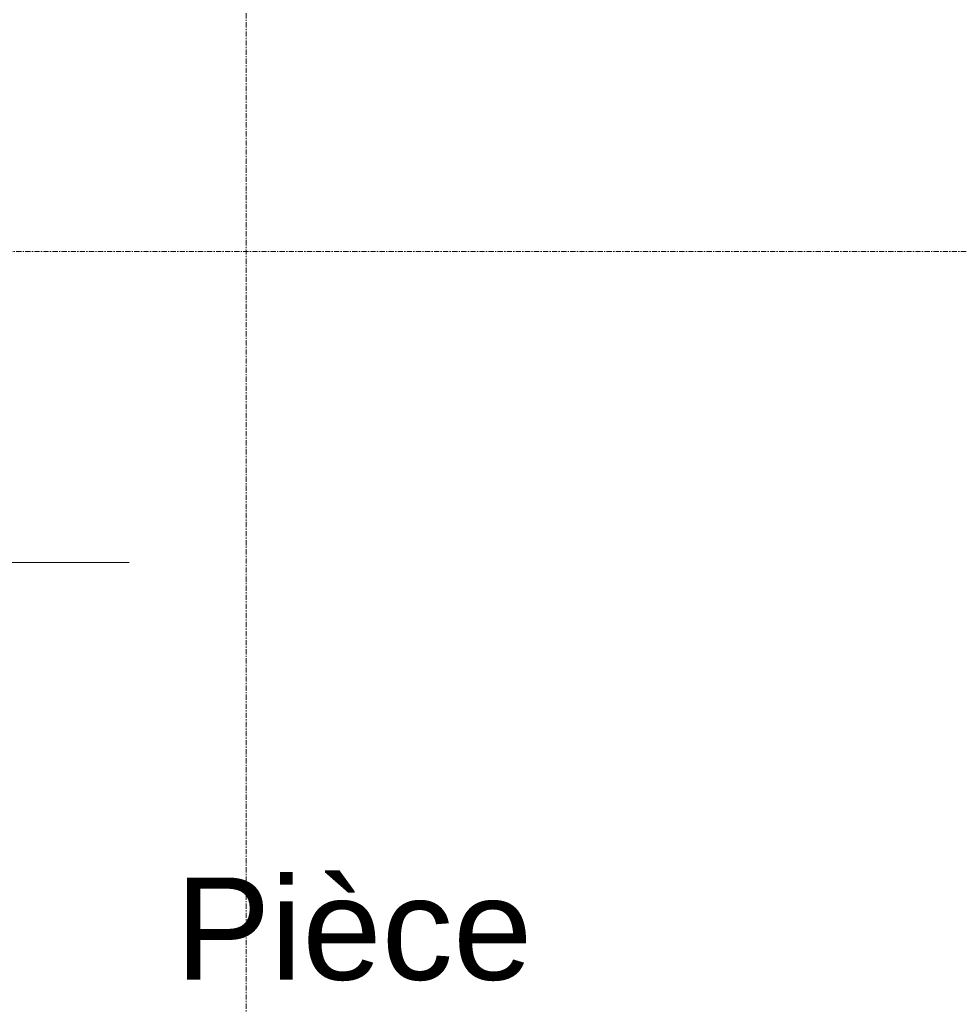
# Model space of a CAD drawing. Header units: millimetres. Extents: x -61176 to 31560, y -11428 to 53287.
# Tile 97 of 124: x 7018 to 9317, y 21328 to 23737. Entities that reach past the tile are written whole.
import ezdxf

# ---------------------------------------------------------------- set-up
doc = ezdxf.new("R2010")
doc.units = ezdxf.units.MM
doc.linetypes.add('Ligne de quadrillage', pattern=[22.225, 12.7, -3.175, 3.175, -3.175])
for name, color, linetype, lineweight in [('A-ANNO-DIMS', 211, 'Continuous', 9), ('A-ANNO-DIMS-100', 211, 'Continuous', 9), ('A-AREA-IDEN', 2, 'Continuous', 9), ('S-GRID', 1, 'Continuous', 9)]:
    doc.layers.add(name, color=color, linetype=linetype, lineweight=lineweight)
doc.styles.add('Arial_B', font='txt', dxfattribs={"height": 250})
doc.styles.add('Trebuchet MS_B', font='txt', dxfattribs={"height": 200})
doc.dimstyles.new('Cotes_linéaires_rouge_2mm', dxfattribs={"dimscale": 304.8, "dimtxt": 206.190181, "dimasz": 0.410105, "dimexe": 0.82021, "dimexo": 0.0625, "dimgap": 0.065617, "dimtad": 1, "dimlfac": 0.001, "dimrnd": 0.01, "dimzin": 0, "dimdsep": 46, "dimtxsty": 'Trebuchet MS_B', "dimblk1": 'OPEN30', "dimblk2": 'OPEN30', "dimsah": 1, "dimcen": 0.09, "dimdle": 0.82021, "dimazin": 0, "dimtfac": 1, "dimtdec": 4, "dimtix": 1, "dimtmove": 0, "dimatfit": 3, "dimfxl": 1.64042, "dimfxlon": 1, "dimtvp": 1, "dimtolj": 1, "dimtzin": 0, "dimarcsym": 2})

# ---------------------------------------------------------------- blocks, each defined once
blk = doc.blocks.new('DIMBLOCK208-Niveau 1')
at = {"layer": 'A-ANNO-DIMS-100'}
for p, q in [((6786, 22659), (6786, 18694)), ((7286, 22409), (6536, 22409)), ((6786, 22409), (7286, 22409)), ((7286, 18944), (6536, 18944)), ((6786, 18944), (7286, 18944))]:
    blk.add_line(p, q, dxfattribs=at)
at = {"layer": 'A-ANNO-DIMS-100', "lineweight": 25}
for p, q in [((6786, 22409), (6661, 22284)), ((6786, 22409), (6911, 22284)), ((6786, 18944), (6661, 19069)), ((6786, 18944), (6911, 19069))]:
    blk.add_line(p, q, dxfattribs=at)
at = {"layer": 'A-ANNO-DIMS-100', "color": 0, "insert": (6510, 20379.4), "char_height": 200, "width": 712.929, "attachment_point": 1, "rotation": 90, "line_spacing_factor": 1.048425, "style": 'Trebuchet MS_B'}
blk.add_mtext('3.47', dxfattribs=at)
blk = doc.blocks.new('_Open30')
at = {"color": 0, "linetype": 'ByBlock', "lineweight": -2}
for p, q in [((-1, 0.268), (0, 0)), ((0, 0), (-1, -0.268)), ((0, 0), (-1, 0))]:
    blk.add_line(p, q, dxfattribs=at)

msp = doc.modelspace()

# ---------------------------------------------------------------- linework, layer by layer
at = {"layer": 'S-GRID', "linetype": 'Ligne de quadrillage', "lineweight": 18}
for p, q in [((7572.679, -9486.555), (7572.679, 51986.924)), ((-61176.497, 23169.164), (30259.658, 23169.164))]:
    msp.add_line(p, q, dxfattribs=at)

# ---------------------------------------------------------------- texts
at = {"layer": 'A-AREA-IDEN', "insert": (7399.408, 21638.156), "char_height": 250, "width": 1098.31187, "attachment_point": 1, "style": 'Arial_B'}
msp.add_mtext('Pièce', dxfattribs=at)

# ---------------------------------------------------------------- dimensions: what is measured, and where the dimension line sits
at = {"layer": 'A-ANNO-DIMS'}
dim = msp.add_linear_dim(base=(6785.962176, 18943.989169), p1=(7285.962176, 22408.989173), p2=(7285.962176, 18943.989169), angle=90, dimstyle='Cotes_linéaires_rouge_2mm', override={"dimpost": '<>', "dimfxl": 3465.000004}, dxfattribs=at)
dim.commit()
dim.dimension.update_dxf_attribs({"geometry": 'DIMBLOCK208-Niveau 1', "text_midpoint": (6662.191137, 20676.489171)})

doc.saveas('drawing.dxf')
